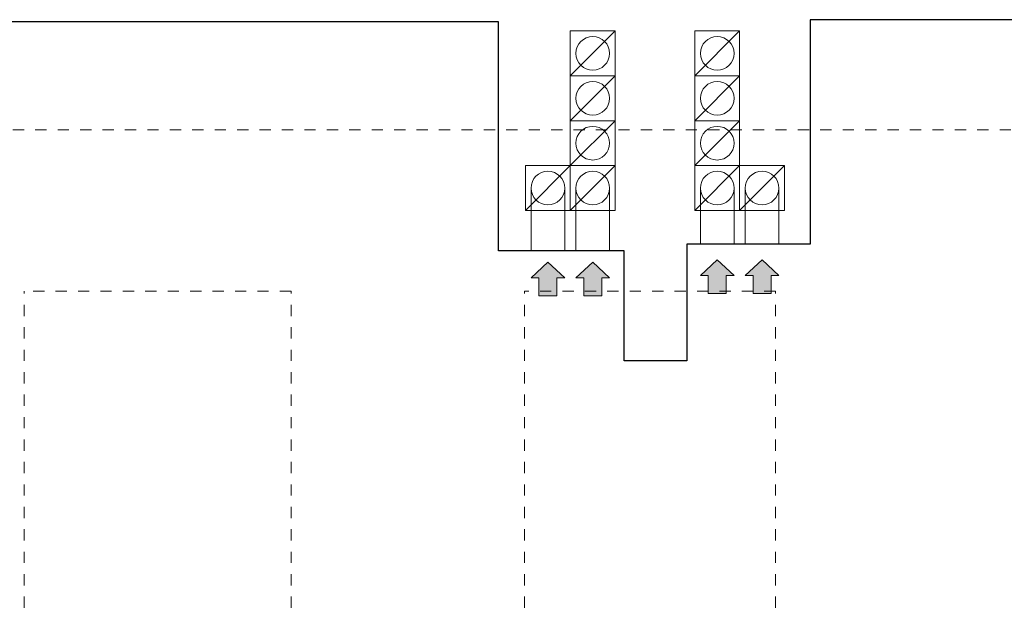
# Model space of a CAD drawing. Extents: x -145259 to -66341, y -2316 to 227384.
# Tile 110 of 143: x -110154 to -105764, y 170823 to 173454. Entities that reach past the tile are written whole.
import ezdxf

# ---------------------------------------------------------------- set-up
doc = ezdxf.new("R2010")
doc.units = 0
doc.header["$MEASUREMENT"] = 0
doc.linetypes.add('Hidden Line', pattern=[100, 50, -50])
for name, color, linetype, lineweight in [('INWENT DACH_Nr_Pióra__21', 7, 'Continuous', 13), ('Inwent kominy_Nr_Pióra__21', 7, 'Continuous', 13), ('INWENT.ŚCIANY_Nr_Pióra__1', 7, 'Continuous', 25)]:
    doc.layers.add(name, color=color, linetype=linetype, lineweight=lineweight)

msp = doc.modelspace()

# ---------------------------------------------------------------- hatches: boundary and pattern name
at = {"layer": 'Inwent kominy_Nr_Pióra__21', "linetype": 'Continuous'}
for points in [[(-107873.7, 172303.6), (-107838.7, 172303.6), (-107838.7, 172223.6), (-107758.7, 172223.6), (-107758.7, 172303.6), (-107723.7, 172303.6), (-107798.7, 172373.6)], [(-107673.7, 172303.6), (-107638.7, 172303.6), (-107638.7, 172223.6), (-107558.7, 172223.6), (-107558.7, 172303.6), (-107523.7, 172303.6), (-107598.7, 172373.6)], [(-107118.7, 172313.6), (-107083.7, 172313.6), (-107083.7, 172233.6), (-107003.7, 172233.6), (-107003.7, 172313.6), (-106968.7, 172313.6), (-107043.7, 172383.6)], [(-106918.7, 172313.6), (-106883.7, 172313.6), (-106883.7, 172233.6), (-106803.7, 172233.6), (-106803.7, 172313.6), (-106768.7, 172313.6), (-106843.7, 172383.6)]]:
    msp.add_hatch(color=256, dxfattribs=at).paths.add_polyline_path(points, flags=0)

# ---------------------------------------------------------------- linework, layer by layer
at = {"layer": 'INWENT DACH_Nr_Pióra__21', "linetype": 'Hidden Line'}
for p, q in [((-123484.3, 172963.6), (-96578.7, 172963.6)), ((-110133.7, 170033.6), (-110133.7, 172243.6)), ((-108943.7, 172243.6), (-110133.7, 172243.6)), ((-108943.7, 170033.6), (-108943.7, 172243.6)), ((-107903.7, 170033.6), (-107903.7, 172243.6)), ((-106783.7, 172243.6), (-107903.7, 172243.6)), ((-106783.7, 170033.6), (-106783.7, 172243.6))]:
    msp.add_line(p, q, dxfattribs=at)
at = {"layer": 'Inwent kominy_Nr_Pióra__21', "linetype": 'Continuous'}
for p, q in [((-107698.7, 173203.6), (-107698.7, 173403.6)), ((-107698.7, 173403.6), (-107498.7, 173403.6)), ((-107698.7, 173203.6), (-107498.7, 173403.6)), ((-107498.7, 173403.6), (-107498.7, 173203.6)), ((-107143.7, 173203.6), (-107143.7, 173403.6)), ((-107143.7, 173403.6), (-106943.7, 173403.6)), ((-107143.7, 173203.6), (-106943.7, 173403.6)), ((-106943.7, 173403.6), (-106943.7, 173203.6)), ((-107498.7, 173203.6), (-107698.7, 173203.6)), ((-107698.7, 173003.6), (-107698.7, 173203.6)), ((-107698.7, 173203.6), (-107498.7, 173203.6)), ((-107698.7, 173003.6), (-107498.7, 173203.6)), ((-107498.7, 173203.6), (-107498.7, 173003.6)), ((-106943.7, 173203.6), (-107143.7, 173203.6)), ((-107143.7, 173003.6), (-107143.7, 173203.6)), ((-107143.7, 173203.6), (-106943.7, 173203.6)), ((-107143.7, 173003.6), (-106943.7, 173203.6)), ((-106943.7, 173203.6), (-106943.7, 173003.6)), ((-107498.7, 173003.6), (-107698.7, 173003.6)), ((-107698.7, 172803.6), (-107698.7, 173003.6)), ((-107698.7, 173003.6), (-107498.7, 173003.6)), ((-107698.7, 172803.6), (-107498.7, 173003.6)), ((-107498.7, 173003.6), (-107498.7, 172803.6)), ((-106943.7, 173003.6), (-107143.7, 173003.6)), ((-107143.7, 172803.6), (-107143.7, 173003.6)), ((-107143.7, 173003.6), (-106943.7, 173003.6)), ((-107143.7, 172803.6), (-106943.7, 173003.6)), ((-106943.7, 173003.6), (-106943.7, 172803.6)), ((-107898.7, 172603.6), (-107898.7, 172803.6)), ((-107898.7, 172803.6), (-107698.7, 172803.6)), ((-107898.7, 172603.6), (-107698.7, 172803.6)), ((-107498.7, 172803.6), (-107698.7, 172803.6)), ((-107698.7, 172603.6), (-107698.7, 172803.6)), ((-107698.7, 172803.6), (-107498.7, 172803.6)), ((-107698.7, 172603.6), (-107498.7, 172803.6)), ((-107698.7, 172803.6), (-107698.7, 172603.6)), ((-107498.7, 172803.6), (-107498.7, 172603.6)), ((-106943.7, 172803.6), (-107143.7, 172803.6)), ((-107143.7, 172603.6), (-107143.7, 172803.6)), ((-107143.7, 172803.6), (-106943.7, 172803.6)), ((-107143.7, 172603.6), (-106943.7, 172803.6)), ((-106943.7, 172803.6), (-106943.7, 172603.6)), ((-106943.7, 172603.6), (-106943.7, 172803.6)), ((-106943.7, 172803.6), (-106743.7, 172803.6)), ((-106943.7, 172603.6), (-106743.7, 172803.6)), ((-106743.7, 172803.6), (-106743.7, 172603.6)), ((-107873.7, 172703.6), (-107873.7, 172423.6)), ((-107723.7, 172703.6), (-107723.7, 172423.6)), ((-107673.7, 172703.6), (-107673.7, 172423.6)), ((-107523.7, 172703.6), (-107523.7, 172423.6)), ((-107118.7, 172703.6), (-107118.7, 172453.6)), ((-106968.7, 172703.6), (-106968.7, 172453.6)), ((-106918.7, 172703.6), (-106918.7, 172453.6)), ((-106768.7, 172703.6), (-106768.7, 172453.6)), ((-107698.7, 172603.6), (-107898.7, 172603.6)), ((-107498.7, 172603.6), (-107698.7, 172603.6)), ((-106943.7, 172603.6), (-107143.7, 172603.6)), ((-106743.7, 172603.6), (-106943.7, 172603.6)), ((-107798.7, 172373.6), (-107873.7, 172303.6)), ((-107798.7, 172373.6), (-107723.7, 172303.6)), ((-107598.7, 172373.6), (-107673.7, 172303.6)), ((-107598.7, 172373.6), (-107523.7, 172303.6)), ((-107043.7, 172383.6), (-107118.7, 172313.6)), ((-107043.7, 172383.6), (-106968.7, 172313.6)), ((-106843.7, 172383.6), (-106918.7, 172313.6)), ((-106843.7, 172383.6), (-106768.7, 172313.6)), ((-107083.7, 172313.6), (-107118.7, 172313.6)), ((-107083.7, 172313.6), (-107083.7, 172233.6)), ((-107003.7, 172233.6), (-107003.7, 172313.6)), ((-107003.7, 172313.6), (-106968.7, 172313.6)), ((-106883.7, 172313.6), (-106918.7, 172313.6)), ((-106883.7, 172313.6), (-106883.7, 172233.6)), ((-106803.7, 172233.6), (-106803.7, 172313.6)), ((-106803.7, 172313.6), (-106768.7, 172313.6)), ((-107838.7, 172303.6), (-107873.7, 172303.6)), ((-107838.7, 172303.6), (-107838.7, 172223.6)), ((-107758.7, 172223.6), (-107758.7, 172303.6)), ((-107758.7, 172303.6), (-107723.7, 172303.6)), ((-107638.7, 172303.6), (-107673.7, 172303.6)), ((-107638.7, 172303.6), (-107638.7, 172223.6)), ((-107558.7, 172223.6), (-107558.7, 172303.6)), ((-107558.7, 172303.6), (-107523.7, 172303.6)), ((-107838.7, 172223.6), (-107758.7, 172223.6)), ((-107638.7, 172223.6), (-107558.7, 172223.6)), ((-107083.7, 172233.6), (-107003.7, 172233.6)), ((-106883.7, 172233.6), (-106803.7, 172233.6))]:
    msp.add_line(p, q, dxfattribs=at)
for centre in [(-107598.7, 173303.6), (-107043.7, 173303.6), (-107598.7, 173103.6), (-107043.7, 173103.6), (-107598.7, 172903.6), (-107043.7, 172903.6), (-107798.7, 172703.6), (-107598.7, 172703.6), (-107043.7, 172703.6), (-106843.7, 172703.6)]:
    msp.add_circle(centre, 75, dxfattribs=at)
at = {"layer": 'INWENT.ŚCIANY_Nr_Pióra__1', "linetype": 'Continuous'}
for p, q in [((-100028.7, 173453.6), (-106628.7, 173453.6)), ((-106628.7, 173453.6), (-106628.7, 172453.6)), ((-108018.7, 173443.6), (-114518.7, 173443.6)), ((-108018.7, 172423.6), (-108018.7, 173443.6)), ((-106628.7, 172453.6), (-107178.7, 172453.6)), ((-107178.7, 172453.6), (-107178.7, 171933.6)), ((-107458.7, 172423.6), (-108018.7, 172423.6)), ((-107458.7, 171933.6), (-107458.7, 172423.6)), ((-107178.7, 171933.6), (-107458.7, 171933.6))]:
    msp.add_line(p, q, dxfattribs=at)

doc.saveas('drawing.dxf')
